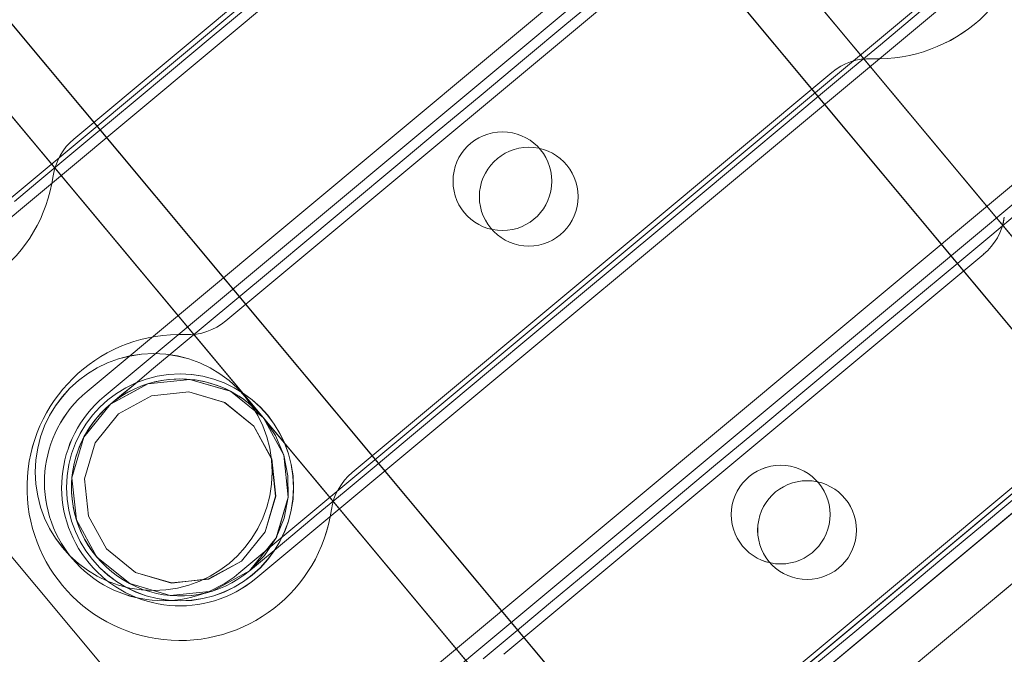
# Model space of a CAD drawing. Header units: millimetres. Extents: x -125266 to 274256, y -711690 to -301689.
# Tile 70 of 256: x -53535 to -53485, y -360797 to -360765. Entities that reach past the tile are written whole.
import ezdxf

# ---------------------------------------------------------------- set-up
doc = ezdxf.new("R2010")
doc.units = ezdxf.units.MM
for name, color, linetype, lineweight in [('AD Wall', 8, 'Continuous', 15), ('ARCH', 7, 'Continuous', 0), ('Equipment', 8, 'Continuous', 0), ('MEPTEK-TEXT1', 7, 'Continuous', 30)]:
    doc.layers.add(name, color=color, linetype=linetype, lineweight=lineweight)
doc.layers.add('Light Equipment', color=8, linetype='Continuous')
doc.styles.get("Standard").update_dxf_attribs({"font": 'ARIALN.TTF'})
pattern_1 = [(22.867872, (419150.544, -703283.92), (-30.845707, 73.1364), [])]

# ---------------------------------------------------------------- blocks, each defined once
blk = doc.blocks.new('A$Cf0359734')
at = {"layer": 'Equipment', "extrusion": (0, 0, -1), "elevation": -15}
for points in [[(-610.078, 1224.798, -3.802846), (-1131.035, 947.449, 3.802846)], [(-563.585, 1106.137, -3.146449), (-1057.949, 842.946, 3.146449)], [(-390.66, 452.473, -2.242091), (-380.479, 457.893, 2.242091)], [(-344.306, 436.764, -2.242091), (-354.487, 431.343, 2.242091)], [(-363.728, 426.424, -2.242091), (-373.909, 421.004, 2.242091)], [(-361.087, 421.965, -0.9995), (-371.681, 416.325, 0.9995)], [(-360.183, 421.88, -0.9995), (-370.777, 416.24, 0.9995)]]:
    blk.add_lwpolyline(points, format="xyb", close=True, dxfattribs=at)
for points in [[(-591.722, 1158.987, -3.538831), (-1086.084, 895.797), (-1091.774, 906.486), (-1091.58, 906.121), (-1086.084, 895.797), (-1084.559, 898.382), (-1083.015, 900.957), (-1081.46, 903.525), (-1079.888, 906.087), (-1078.303, 908.636), (-1076.702, 911.181)], [(-1077.22, 914.233), (-1087.359, 908.836), (-1091.168, 906.808, 3.626728), (-598.019, 1169.352)], [(-597.218, 1169.311, -3.616317), (-1091.58, 906.121), (-1091.532, 906.208), (-1091.475, 906.293), (-1091.426, 906.38), (-1091.369, 906.465), (-1091.32, 906.552), (-1091.272, 906.639), (-1091.215, 906.724), (-1091.168, 906.808), (-598.022, 1169.351)], [(-597.218, 1169.31, -3.616317), (-1091.582, 906.12, 3.616317), (-597.219, 1169.312)], [(-591.722, 1158.988, -3.538831), (-1086.084, 895.795), (-1084.554, 898.384), (-1083.015, 900.956), (-1081.455, 903.526), (-1079.889, 906.086), (-1078.304, 908.635), (-1076.703, 911.179)], [(-599.158, 1041.719, -0.011713), (-984.646, 836.489), (-990.409, 833.326), (-995.883, 829.759), (-1000.962, 825.886), (-1005.713, 821.665), (-1011.224, 815.871), (-1016.164, 809.592), (-1020.378, 803.047), (-1023.979, 796.101), (-1025.529, 792.694), (-1080.437, 895.526, 3.572618), (-594.649, 1154.151, -3.572618), (-1080.436, 895.526, 3.572618), (-594.65, 1154.151, -3.572618), (-1080.31, 895.593), (-1031.842, 804.552), (-1031.857, 804.516), (-1031.842, 804.552)], [(-546.271, 1063.035, -2.890001), (-1031.776, 804.429), (-1025.527, 792.692)], [(-392.1, 455.743), (-391.522, 454.657), (-390.795, 453.292), (-389.929, 451.666), (-388.94, 449.808), (-387.841, 447.743), (-386.651, 445.509), (-385.389, 443.137), (-384.075, 440.67), (-382.728, 438.139), (-381.369, 435.587), (-380.022, 433.057), (-378.709, 430.59), (-377.446, 428.218), (-376.256, 425.984), (-375.157, 423.919), (-374.168, 422.061), (-373.302, 420.435), (-372.575, 419.069), (-371.997, 417.984), (-371.577, 417.195), (-371.324, 416.719), (-371.239, 416.56), (-371.648, 417.558), (-371.858, 418.615), (-371.853, 419.691), (-371.642, 420.749), (-371.227, 421.744), (-370.63, 422.639), (-369.866, 423.4), (-368.969, 423.999, -1), (-363.8, 414.289), (-365.855, 413.671), (-367.989, 413.887), (-369.879, 414.899), (-371.24, 416.56), (-369.88, 414.899), (-367.986, 413.882), (-365.856, 413.671), (-363.8, 414.289), (-362.139, 415.649), (-361.12, 417.537), (-360.911, 419.673), (-361.53, 421.731), (-361.615, 421.889), (-361.869, 422.366), (-362.289, 423.155), (-362.866, 424.24), (-363.594, 425.606), (-364.459, 427.231), (-365.448, 429.09), (-366.548, 431.154), (-367.737, 433.389), (-369, 435.76), (-370.313, 438.228), (-371.66, 440.758), (-373.019, 443.31), (-374.363, 445.835), (-375.68, 448.308), (-376.943, 450.68)]]:
    blk.add_lwpolyline(points, format="xyb", dxfattribs=at)
for points in [[(-289.408, 506.011), (-713.146, 280.42), (-711.737, 277.773), (-713.146, 280.42)], [(-702.911, 282.47), (-704.632, 281.554), (-706.289, 280.672), (-707.814, 279.86), (-709.153, 279.147), (-710.249, 278.564), (-711.064, 278.13), (-711.567, 277.862), (-711.737, 277.772), (-713.146, 280.419), (-711.737, 277.772), (-287.998, 503.363), (-711.737, 277.772), (-711.567, 277.862), (-711.064, 278.13), (-710.249, 278.564), (-709.153, 279.147), (-707.814, 279.86), (-706.289, 280.672), (-704.632, 281.554)], [(-713.144, 280.421), (-712.975, 280.511), (-712.477, 280.776), (-711.657, 281.213), (-710.561, 281.796), (-709.221, 282.51), (-707.697, 283.321), (-706.039, 284.203), (-704.319, 285.12), (-298.237, 501.311), (-704.319, 285.12), (-706.039, 284.203), (-707.697, 283.321), (-709.221, 282.51), (-710.561, 281.796), (-711.657, 281.213), (-712.477, 280.776), (-712.975, 280.511)], [(-296.827, 498.663), (-702.909, 282.471)], [(-696.698, 249.523), (-698.107, 252.171), (-274.369, 477.762), (-698.107, 252.171), (-698.135, 252.224), (-698.214, 252.372), (-698.344, 252.615), (-698.519, 252.944), (-698.733, 253.346), (-698.978, 253.806), (-699.243, 254.304), (-699.516, 254.818), (-699.243, 254.304), (-698.978, 253.806), (-698.733, 253.346), (-698.519, 252.944), (-698.344, 252.615), (-698.214, 252.372), (-698.135, 252.224), (-698.107, 252.171)], [(-698.106, 252.17), (-696.697, 249.522), (-272.959, 475.114), (-696.697, 249.522)], [(-698.105, 252.172), (-697.936, 252.262), (-697.438, 252.527), (-696.617, 252.964), (-695.521, 253.547), (-694.182, 254.26), (-692.657, 255.072), (-691, 255.954), (-689.279, 256.87), (-283.198, 473.062), (-689.279, 256.87), (-691, 255.954), (-692.657, 255.072), (-694.182, 254.26), (-695.521, 253.547), (-696.617, 252.964), (-697.438, 252.527), (-697.936, 252.262)], [(-281.788, 470.414), (-687.87, 254.222)], [(-351.355, 426.579), (-373.445, 468.07)], [(-352.261, 426.666), (-373.879, 467.273)], [(-382.273, 463.371), (-360.184, 421.879)], [(-382.706, 462.572), (-361.087, 421.965)], [(-354.75, 433.471), (-369.621, 461.404)], [(-370.777, 416.239), (-392.866, 457.73)], [(-371.681, 416.326), (-393.3, 456.933)], [(-380.216, 455.767), (-365.345, 427.834)], [(-676.784, 243.922), (-280.767, 454.755)], [(-401.694, 453.031), (-379.605, 411.54)], [(-389.043, 451.064), (-389.18, 451.297), (-389.342, 451.523), (-389.524, 451.725), (-389.722, 451.919), (-389.936, 452.091), (-390.165, 452.24), (-390.41, 452.368), (-390.662, 452.472), (-390.41, 452.368), (-390.165, 452.24), (-389.936, 452.091), (-389.722, 451.919), (-389.524, 451.725), (-389.342, 451.523), (-389.18, 451.297)], [(-402.128, 452.232), (-380.509, 411.625)], [(-374.172, 423.131), (-389.043, 451.064)], [(-390.198, 405.899), (-412.287, 447.391)], [(-399.9, 447.553), (-399.955, 447.286), (-399.985, 447.012), (-399.989, 446.738), (-399.966, 446.465), (-399.916, 446.193), (-399.85, 445.929), (-399.755, 445.673), (-399.636, 445.424), (-399.755, 445.673), (-399.85, 445.929), (-399.916, 446.193), (-399.966, 446.465), (-399.989, 446.738), (-399.985, 447.012), (-399.955, 447.286)], [(-391.103, 405.987), (-412.722, 446.594)], [(-399.637, 445.427), (-384.767, 417.494)], [(-393.593, 412.792), (-408.464, 440.724)], [(-354.488, 431.345), (-354.433, 431.612), (-354.402, 431.886), (-354.399, 432.16), (-354.422, 432.433), (-354.472, 432.705), (-354.537, 432.969), (-354.633, 433.224), (-354.752, 433.474), (-354.633, 433.224), (-354.537, 432.969), (-354.472, 432.705), (-354.422, 432.433), (-354.399, 432.16), (-354.402, 431.886), (-354.433, 431.612)], [(-365.345, 427.832), (-365.205, 427.595), (-365.046, 427.373), (-364.864, 427.171), (-364.666, 426.978), (-364.452, 426.806), (-364.223, 426.656), (-363.978, 426.529), (-363.726, 426.425), (-363.978, 426.529), (-364.223, 426.656), (-364.452, 426.806), (-364.666, 426.978), (-364.864, 427.171), (-365.046, 427.373), (-365.205, 427.595)], [(-371.239, 416.56), (-371.857, 418.616), (-371.646, 420.746), (-370.629, 422.64), (-368.968, 424), (-366.913, 424.618), (-364.78, 424.402), (-362.889, 423.39), (-361.529, 421.729), (-362.269, 422.634), (-362.889, 423.39), (-364.78, 424.402), (-366.891, 424.616), (-366.913, 424.618), (-368.968, 424), (-370.629, 422.64), (-371.646, 420.746), (-371.855, 418.637), (-371.857, 418.616)], [(-362.092, 421.429), (-361.547, 419.613), (-361.737, 417.725), (-362.634, 416.052), (-364.103, 414.855), (-365.916, 414.304), (-367.805, 414.495), (-369.472, 415.394), (-370.035, 416.08), (-370.674, 416.861), (-371.22, 418.677), (-371.035, 420.562), (-370.138, 422.235), (-368.669, 423.432), (-366.856, 423.983), (-364.967, 423.792), (-363.294, 422.896)], [(-370.676, 416.86), (-371.221, 418.676), (-371.031, 420.564), (-370.135, 422.237), (-368.665, 423.434), (-366.852, 423.985), (-364.964, 423.794), (-363.296, 422.895), (-362.094, 421.429), (-361.548, 419.613), (-361.734, 417.727), (-362.63, 416.054), (-364.099, 414.857), (-365.912, 414.306), (-367.801, 414.497), (-369.474, 415.393)], [(-373.909, 421.005), (-373.855, 421.272), (-373.824, 421.546), (-373.82, 421.82), (-373.843, 422.093), (-373.893, 422.366), (-373.959, 422.63), (-374.054, 422.885), (-374.173, 423.134), (-374.054, 422.885), (-373.959, 422.63), (-373.893, 422.366), (-373.843, 422.093), (-373.82, 421.82), (-373.824, 421.546), (-373.855, 421.272)]]:
    blk.add_lwpolyline(points, close=True, dxfattribs=at)
for points in [[(-360.6, 443.397), (-359.287, 440.929), (-358.024, 438.558), (-356.835, 436.323), (-355.736, 434.259), (-354.746, 432.4), (-353.881, 430.775), (-353.154, 429.409)], [(-384.819, 388.347), (-424.07, 462.075)], [(-390.662, 452.474), (-390.662, 452.474)], [(-406.072, 435.17), (-404.809, 432.798), (-403.496, 430.331), (-402.149, 427.8), (-400.79, 425.248), (-399.443, 422.717)], [(-383.88, 416.892), (-384.869, 418.75), (-385.968, 420.815), (-387.158, 423.049), (-388.421, 425.421), (-389.734, 427.888), (-391.081, 430.419), (-392.44, 432.971), (-393.784, 435.496), (-395.101, 437.969), (-396.363, 440.34), (-397.553, 442.575), (-398.649, 444.634), (-399.641, 446.498), (-400.507, 448.123)], [(-389.043, 451.066), (-389.043, 451.066)], [(-417.021, 448.834), (-412.322, 440.008), (-414.969, 438.599), (-412.322, 440.008), (-396.569, 410.418)], [(-399.637, 445.426), (-399.637, 445.426)], [(-354.752, 433.472), (-354.752, 433.472)], [(-354.489, 431.343), (-354.489, 431.343)], [(-365.346, 427.832), (-365.346, 427.832)], [(-363.727, 426.425), (-363.727, 426.425)], [(-374.172, 423.134), (-374.172, 423.134)], [(-361.088, 421.966), (-361.088, 421.966)], [(-360.184, 421.876), (-360.184, 421.876)], [(-373.908, 421.005), (-373.908, 421.005)], [(-384.766, 417.494), (-384.766, 417.494)], [(-370.778, 416.236), (-370.778, 416.236)], [(-371.682, 416.326), (-371.682, 416.326)]]:
    blk.add_lwpolyline(points, dxfattribs=at)
at = {"layer": 'Equipment', "extrusion": (0, 0, -1)}
for centre, radius in [((-375.661, 439.671, -15), 2.502), ((-375.661, 439.671, -15), 2.502), ((-377.195, 439.448, -15), 2.502), ((-377.195, 439.448, -15), 2.502), ((-395.083, 429.332, -15), 2.502), ((-395.083, 429.332, -15), 2.502), ((-396.616, 429.108, -15), 2.502), ((-396.616, 429.108, -15), 2.502), ((-364.854, 419.368, -15), 6), ((-364.854, 419.368, -15), 6), ((-366.382, 419.144, -15), 5.749), ((-366.384, 419.145, -15), 5.75)]:
    blk.add_circle(centre, radius, dxfattribs=at)
for centre, radius, start, end in [((-625.132, 625.132, -15), 625.132, 145.142558, 90.917696), ((-624.647, 624.948, -15), 545.055, 148.86045, 87.1998), ((-624.649, 624.946, -15), 545.055, 148.86045, 87.1998), ((-624.649, 624.946, -15), 545.055, 148.86045, 87.1998), ((-624.649, 624.946, -15), 545.055, 148.86045, 87.1998), ((-624.648, 624.948, -15), 535.053, 147.01591, 89.04434), ((-624.648, 624.948, -15), 535.053, 147.01591, 89.04434), ((-366.385, 419.144, -15), 5.5, 208.0301, 28.0301)]:
    blk.add_arc(centre, radius, start, end, dxfattribs=at)
blk = doc.blocks.new('ARCH')
at = {"layer": 'AD Wall', "lineweight": 0}
h = blk.add_hatch(dxfattribs=at)
h.set_pattern_fill('ANSI31', color=256, scale=25, angle=-22.1321)
h.set_pattern_definition(pattern_1)
edge = h.paths.add_edge_path()
edge.add_arc((-53209.777, -360694.998), 761.132, 66.950176, 372.725314)
edge.add_line((-52467.341, -360527.338), (-52564.885, -360549.366))
edge.add_arc((-53209.777, -360694.998), 661.132, -293.049824, 12.725314, ccw=False)
edge.add_line((-52950.923, -360086.648), (-52911.77, -359994.631))
h = blk.add_hatch(dxfattribs=at)
h.set_pattern_fill('ANSI31', color=256, scale=25, angle=-22.1321)
h.set_pattern_definition(pattern_1)
edge = h.paths.add_edge_path()
edge.add_arc((-53209.777, -360694.998), 761.132, 66.950176, 372.725314)
edge.add_line((-52467.341, -360527.338), (-52564.885, -360549.366))
edge.add_arc((-53209.777, -360694.998), 661.132, -293.049824, 12.725314, ccw=False)
edge.add_line((-52950.923, -360086.648), (-52911.77, -359994.631))
at = {"layer": 'AD Wall', "lineweight": 0, "extrusion": (0, 0, -1)}
for radius in [761.132, 761.132, 661.132, 661.132]:
    blk.add_arc((53209.777, -360694.998, -5.049), radius, 167.274686, 113.049824, dxfattribs=at)
at = {"layer": 'Light Equipment', "lineweight": 0, "extrusion": (0, 0, -1), "elevation": -5.049}
for points in [[(52997.285, -360133.855, -3.802846), (52619.203, -360587.036, 3.802846)], [(53085.056, -360226.257, -3.146449), (52726.274, -360656.304, 3.146449)], [(53491.504, -360766.609, -2.242091), (53498.893, -360757.752, 2.242091)], [(53540.361, -360763.697, -2.242091), (53532.972, -360772.554, 2.242091)], [(53526.265, -360780.592, -2.242091), (53518.877, -360789.448, 2.242091)], [(53531.261, -360783.466, -0.9995), (53523.572, -360792.682, 0.9995)], [(53530.392, -360783.728, -0.9995), (53522.703, -360792.943, 0.9995)]]:
    blk.add_lwpolyline(points, format="xyb", close=True, dxfattribs=at)
for points in [[(52681.566, -360597.53), (52674.208, -360606.349), (52671.443, -360609.663, 3.626728), (53029.343, -360180.672)], [(53030.101, -360180.409, -3.616317), (52671.32, -360610.454), (52671.332, -360610.355), (52671.353, -360610.255), (52671.365, -360610.156), (52671.386, -360610.056), (52671.399, -360609.957), (52671.411, -360609.858), (52671.432, -360609.758), (52671.443, -360609.663), (53029.342, -360180.674)], [(53030.101, -360180.41, -3.616317), (52671.318, -360610.456, 3.616317), (53030.101, -360180.408)], [(53039.081, -360187.901, -3.538831), (52680.301, -360617.948), (52680.744, -360614.974), (52681.2, -360612.012), (52681.677, -360609.043), (52682.163, -360606.082), (52682.671, -360603.124), (52683.196, -360600.164)], [(53039.082, -360187.901, -3.538831), (52680.301, -360617.947), (52671.003, -360610.189), (52671.321, -360610.454), (52680.301, -360617.947), (52680.74, -360614.977), (52681.2, -360612.01), (52681.673, -360609.046), (52682.163, -360606.081), (52682.671, -360603.122), (52683.196, -360600.162)], [(53076.373, -360299.33, -0.011713), (52796.609, -360634.668), (52792.462, -360639.77), (52788.735, -360645.136), (52785.489, -360650.637), (52782.678, -360656.337), (52779.757, -360663.781), (52777.546, -360671.458), (52776.108, -360679.109), (52775.39, -360686.899), (52775.238, -360690.639), (52685.634, -360616.071, 3.572618), (53038.192, -360193.484, -3.572618), (52685.634, -360616.07, 3.572618), (53038.191, -360193.484, -3.572618), (52685.726, -360615.961), (52764.922, -360682.033), (52764.921, -360682.072), (52764.922, -360682.033)], [(53117.333, -360259.66, -2.890001), (52765.029, -360682.122), (52775.24, -360690.64)], [(53488.938, -360764.122), (53489.883, -360764.91), (53491.071, -360765.901), (53492.485, -360767.081), (53494.101, -360768.43), (53495.897, -360769.928), (53497.841, -360771.55), (53499.904, -360773.271), (53502.05, -360775.061), (53504.252, -360776.898), (53506.472, -360778.75), (53508.673, -360780.587), (53510.819, -360782.377), (53512.882, -360784.098), (53514.826, -360785.72), (53516.622, -360787.218), (53518.239, -360788.567), (53519.652, -360789.747), (53520.841, -360790.738), (53521.785, -360791.526), (53522.471, -360792.098), (53522.885, -360792.444), (53523.024, -360792.559), (53522.268, -360791.789), (53521.676, -360790.888), (53521.275, -360789.89), (53521.073, -360788.83), (53521.082, -360787.752), (53521.298, -360786.698), (53521.719, -360785.706), (53522.324, -360784.813, -1), (53530.771, -360791.86), (53529.099, -360793.207), (53527.042, -360793.81), (53524.909, -360793.586), (53523.023, -360792.56), (53524.909, -360793.586), (53527.046, -360793.814), (53529.099, -360793.207), (53530.77, -360791.86), (53531.796, -360789.974), (53532.029, -360787.841), (53531.418, -360785.784), (53530.069, -360784.112), (53529.931, -360783.996), (53529.516, -360783.651), (53528.83, -360783.078), (53527.886, -360782.29), (53526.698, -360781.299), (53525.284, -360780.12), (53523.667, -360778.771), (53521.871, -360777.272), (53519.928, -360775.651), (53517.864, -360773.93), (53515.718, -360772.139), (53513.517, -360770.302), (53511.297, -360768.45), (53509.1, -360766.618), (53506.949, -360764.823), (53504.886, -360763.102)]]:
    blk.add_lwpolyline(points, format="xyb", dxfattribs=at)
for points in [[(53565.125, -360678.869), (53257.599, -361047.479), (53259.902, -361049.401), (53257.599, -361047.479)], [(53266.308, -361041.724), (53265.059, -361043.221), (53263.856, -361044.662), (53262.75, -361045.989), (53261.778, -361047.154), (53260.982, -361048.107), (53260.39, -361048.816), (53260.025, -361049.254), (53259.903, -361049.401), (53257.6, -361047.48), (53259.903, -361049.401), (53567.428, -360680.791), (53259.903, -361049.401), (53260.025, -361049.254), (53260.39, -361048.816), (53260.982, -361048.107), (53261.778, -361047.154), (53262.75, -361045.989), (53263.856, -361044.662), (53265.059, -361043.221)], [(53257.6, -361047.478), (53257.723, -361047.33), (53258.085, -361046.897), (53258.68, -361046.183), (53259.475, -361045.23), (53260.448, -361044.065), (53261.554, -361042.739), (53262.757, -361041.297), (53264.006, -361039.8), (53558.717, -360686.55), (53264.006, -361039.8), (53262.757, -361041.297), (53261.554, -361042.739), (53260.448, -361044.065), (53259.475, -361045.23), (53258.68, -361046.183), (53258.085, -361046.897), (53257.723, -361047.33)], [(53561.021, -360688.471), (53266.309, -361041.722)], [(53284.476, -361069.902), (53282.173, -361067.981), (53589.699, -360699.371), (53282.173, -361067.981), (53282.127, -361067.943), (53281.998, -361067.835), (53281.786, -361067.658), (53281.501, -361067.42), (53281.151, -361067.128), (53280.75, -361066.794), (53280.317, -361066.433), (53279.87, -361066.06), (53280.317, -361066.433), (53280.75, -361066.794), (53281.151, -361067.128), (53281.501, -361067.42), (53281.786, -361067.658), (53281.998, -361067.835), (53282.127, -361067.943), (53282.173, -361067.981)], [(53282.174, -361067.982), (53284.477, -361069.903), (53592.003, -360701.293), (53284.477, -361069.903)], [(53282.174, -361067.979), (53282.297, -361067.832), (53282.659, -361067.399), (53283.254, -361066.685), (53284.05, -361065.732), (53285.022, -361064.567), (53286.128, -361063.24), (53287.331, -361061.799), (53288.58, -361060.302), (53583.291, -360707.051), (53288.58, -361060.302), (53287.331, -361061.799), (53286.128, -361063.24), (53285.022, -361064.567), (53284.05, -361065.732), (53283.254, -361066.685), (53282.659, -361067.399), (53282.297, -361067.832)], [(53585.595, -360708.973), (53290.883, -361062.224)], [(53305.032, -361067.589), (53592.44, -360723.093)], [(53537.668, -360775.787), (53501.575, -360745.675)], [(53536.797, -360776.048), (53501.472, -360746.577)], [(53531.927, -360770.682), (53507.628, -360750.41)], [(53495.167, -360753.354), (53531.26, -360783.466)], [(53495.067, -360754.258), (53530.391, -360783.728)], [(53499.938, -360759.623), (53524.236, -360779.895)], [(53523.573, -360792.682), (53487.48, -360762.57)], [(53522.702, -360792.942), (53487.378, -360763.472)], [(53493.533, -360767.304), (53493.318, -360767.141), (53493.083, -360766.992), (53492.838, -360766.873), (53492.582, -360766.769), (53492.319, -360766.69), (53492.05, -360766.638), (53491.775, -360766.612), (53491.503, -360766.611), (53491.775, -360766.612), (53492.05, -360766.638), (53492.319, -360766.69), (53492.582, -360766.769), (53492.838, -360766.873), (53493.083, -360766.992), (53493.318, -360767.141)], [(53517.831, -360787.577), (53493.533, -360767.305)], [(53481.072, -360770.249), (53517.166, -360800.361)], [(53532.971, -360772.553), (53532.921, -360772.285), (53532.846, -360772.019), (53532.746, -360771.764), (53532.622, -360771.52), (53532.473, -360771.286), (53532.313, -360771.066), (53532.128, -360770.866), (53531.924, -360770.68), (53532.128, -360770.866), (53532.313, -360771.066), (53532.473, -360771.286), (53532.622, -360771.52), (53532.746, -360771.764), (53532.846, -360772.019), (53532.921, -360772.285)], [(53480.972, -360771.153), (53516.296, -360800.623)], [(53484.798, -360774.647), (53484.848, -360774.915), (53484.923, -360775.181), (53485.023, -360775.436), (53485.147, -360775.68), (53485.296, -360775.914), (53485.456, -360776.133), (53485.641, -360776.334), (53485.845, -360776.52), (53485.641, -360776.334), (53485.456, -360776.133), (53485.296, -360775.914), (53485.147, -360775.68), (53485.023, -360775.436), (53484.923, -360775.181), (53484.848, -360774.915)], [(53485.843, -360776.518), (53510.141, -360796.79)], [(53509.478, -360809.577), (53473.385, -360779.465)], [(53524.237, -360779.896), (53524.456, -360780.064), (53524.687, -360780.209), (53524.932, -360780.328), (53525.188, -360780.432), (53525.451, -360780.511), (53525.719, -360780.563), (53525.994, -360780.589), (53526.267, -360780.59), (53525.994, -360780.589), (53525.719, -360780.563), (53525.451, -360780.511), (53525.188, -360780.432), (53524.932, -360780.328), (53524.687, -360780.209), (53524.456, -360780.064)], [(53508.607, -360809.837), (53473.283, -360780.367)], [(53523.024, -360792.559), (53521.677, -360790.888), (53521.069, -360788.835), (53521.298, -360786.698), (53522.324, -360784.812), (53523.995, -360783.465), (53526.053, -360782.861), (53528.185, -360783.086), (53530.071, -360784.112), (53529.045, -360783.553), (53528.185, -360783.086), (53526.053, -360782.861), (53524.016, -360783.458), (53523.995, -360783.465), (53522.324, -360784.812), (53521.298, -360786.698), (53521.069, -360788.835), (53521.67, -360790.867), (53521.677, -360790.888)], [(53523.433, -360792.069), (53522.243, -360790.592), (53521.708, -360788.771), (53521.908, -360786.884), (53522.818, -360785.222), (53524.29, -360784.028), (53526.111, -360783.493), (53527.995, -360783.698), (53529.661, -360784.604), (53530.85, -360786.08), (53531.389, -360787.897), (53531.189, -360789.784), (53530.279, -360791.446), (53528.807, -360792.64), (53526.986, -360793.175), (53525.098, -360792.975)], [(53529.662, -360784.602), (53530.851, -360786.079), (53531.386, -360787.9), (53531.186, -360789.788), (53530.276, -360791.45), (53528.804, -360792.643), (53526.983, -360793.178), (53525.1, -360792.973), (53524.32, -360792.55), (53523.434, -360792.068), (53522.244, -360790.591), (53521.705, -360788.775), (53521.905, -360786.887), (53522.815, -360785.225), (53524.287, -360784.032), (53526.109, -360783.497), (53527.996, -360783.697)], [(53503.736, -360804.471), (53479.438, -360784.199)], [(53518.876, -360789.448), (53518.826, -360789.18), (53518.751, -360788.914), (53518.651, -360788.659), (53518.527, -360788.415), (53518.378, -360788.181), (53518.218, -360787.961), (53518.033, -360787.761), (53517.829, -360787.575), (53518.033, -360787.761), (53518.218, -360787.961), (53518.378, -360788.181), (53518.527, -360788.415), (53518.651, -360788.659), (53518.751, -360788.914), (53518.826, -360789.18)]]:
    blk.add_lwpolyline(points, close=True, dxfattribs=at)
for points in [[(53522.768, -360763.692), (53524.914, -360765.482), (53526.977, -360767.204), (53528.921, -360768.825), (53530.717, -360770.324), (53532.334, -360771.672), (53533.748, -360772.852), (53534.936, -360773.843)], [(53491.502, -360766.609), (53491.502, -360766.609)], [(53493.532, -360767.302), (53493.532, -360767.302)], [(53521.074, -360823.809), (53456.938, -360770.301)], [(53531.924, -360770.681), (53531.924, -360770.681)], [(53483.746, -360788.444), (53485.809, -360790.165), (53487.956, -360791.956), (53490.157, -360793.792), (53492.377, -360795.644), (53494.578, -360797.481)], [(53511.189, -360797.014), (53509.573, -360795.665), (53507.777, -360794.167), (53505.833, -360792.545), (53503.77, -360790.824), (53501.624, -360789.033), (53499.422, -360787.197), (53497.202, -360785.345), (53495.006, -360783.512), (53492.855, -360781.718), (53490.792, -360779.996), (53488.848, -360778.375), (53487.057, -360776.88), (53485.435, -360775.528), (53484.022, -360774.348)], [(53532.97, -360772.554), (53532.97, -360772.554)], [(53485.843, -360776.518), (53485.843, -360776.518)], [(53524.236, -360779.897), (53524.236, -360779.897)], [(53468.456, -360779.911), (53476.134, -360786.316), (53474.213, -360788.619), (53476.134, -360786.316), (53501.874, -360807.791)], [(53526.266, -360780.591), (53526.266, -360780.591)], [(53531.261, -360783.47), (53531.261, -360783.47)], [(53530.39, -360783.727), (53530.39, -360783.727)], [(53517.83, -360787.574), (53517.83, -360787.574)], [(53518.877, -360789.447), (53518.877, -360789.447)], [(53523.573, -360792.685), (53523.573, -360792.685)], [(53522.702, -360792.943), (53522.702, -360792.943)], [(53510.142, -360796.79), (53510.142, -360796.79)]]:
    blk.add_lwpolyline(points, dxfattribs=at)
at = {"layer": 'Light Equipment', "lineweight": 0, "extrusion": (0, 0, -1)}
for centre, radius in [((53510.22, -360772.817, -5.049), 2.502), ((53510.22, -360772.817, -5.049), 2.502), ((53508.884, -360773.601, -5.049), 2.502), ((53508.884, -360773.601, -5.049), 2.502), ((53527.881, -360787.553, -5.049), 6), ((53527.881, -360787.553, -5.049), 6), ((53526.549, -360788.335, -5.049), 5.749), ((53526.547, -360788.336, -5.049), 5.75), ((53496.125, -360789.711, -5.049), 2.502), ((53496.125, -360789.711, -5.049), 2.502), ((53494.789, -360790.496, -5.049), 2.502), ((53494.789, -360790.496, -5.049), 2.502)]:
    blk.add_circle(centre, radius, dxfattribs=at)
for centre, radius, start, end in [((53209.26, -360695.008, -5.049), 625.132, 167.274686, 113.049824), ((53209.779, -360694.995, -5.049), 545.055, 170.99258, 109.33193), ((53209.777, -360694.998, -5.049), 545.055, 170.99258, 109.33193), ((53209.777, -360694.998, -5.049), 545.055, 170.99258, 109.33193), ((53209.777, -360694.998, -5.049), 545.055, 170.99258, 109.33193), ((53209.778, -360694.996, -5.049), 535.053, 169.14804, 111.17647), ((53209.778, -360694.996, -5.049), 535.053, 169.14804, 111.17647), ((53526.547, -360788.336, -5.049), 5.5, 230.1623, 50.1623)]:
    blk.add_arc(centre, radius, start, end, dxfattribs=at)
at = {"layer": 'Equipment', "rotation": 337.8678715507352}
blk.add_blockref('A$Cf0359734', (-54023.845, -361038.564, -9.95), dxfattribs=at)

msp = doc.modelspace()

# ---------------------------------------------------------------- block references
at = {"layer": 'ARCH'}
msp.add_blockref('ARCH', (0, 0), dxfattribs=at)

# ---------------------------------------------------------------- texts
at = {"layer": 'MEPTEK-TEXT1', "char_height": 350, "attachment_point": 1}
for s, insert, width in [('{\\fCalibri|b0|i0|c0|p34;\\H1.28571x;\\C1;GENERAL GUIDELINES-HVAC :\\P\\fArial Narrow|b0|i0|c0|p34;\\H0.88889x;\\C256;\\P\\fCalibri|b0|i0|c0|p34;\\C4;DUCTING :\\H0.875x;\\P\\pi-1050,l1050,t1050;\\C256;1.^IDUCTING SHALL BE IN ACCORDANCE WITH IS 655, GALVANIZED IRON SHEET TO BE USED FOR ALL DUCTING WORKS. THERMAL INSULATION ON DUCTS SHALL BE 19 MM THICK. CLOSED CELL CLASS “O” BS 476 PART 6-7 FM APPROVED NITRILE RUBBER ELASTOMERIC INSULATION THERMAL CONDUCTIVITY 0.033 WATTS PER METER-KELVIN (W/(M.K)) AT 0°C FOR AIR CONDITIONING DUCTING. \\P2.^ITHERMAL INSULATION ON KITCHEN EXHAUST DUCTING SHALL BE 80 MM THICK ALUMINUM FOIL FACED RESIN BONDED FIBRE GLASS WOOL OF DENSITY NOT LESS THAN 48 KG/M3.\\P3.^ITHERMAL INSULATION ON FRESH AIR, SUPPLY AIR AND RETURN AIR SHALL BE 19MM THICK CLOSED CELL ANTI-MICROBIAL CLASS “O” BS 476 AND PART 6 & 7 FM APPROVED NITRILE RUBBER ELASTOMERIC INSULATION THERMAL CONDUCTIVITY 0.033 WATTS PER METER-KELVIN (W/ (M\\fArial|b0|i0|c0|p34;.\\fCalibri|b0|i0|c0|p34;K)) AT 0°C.\\P4.^IAPPROPRIATE NUMBER OF TRAP DOORS SHALL BE PROVIDED IN KITCHEN EXHAUST DUCTING FOR OIL/GREASE CLEANING PURPOSE.\\P5.^IDUCTING INSTALLATION WITH RESPECT TO FRESH AIR INTAKE, KITCHEN EXHAUST OUT FROM LOCATION UP TO LOUVERS AT FAÇADE SHALL BE IN THE SCOPE OF CONCESSIONER INCLUDING AIR WASHER, EXHAUST FAN SECTION DRY SCRUBBER ETC.\\P6.^IEACH AND EVERY KITCHEN EXHAUST HOOD SHOULD BE EQUIPPED WITH UL LISTED, WET CHEMICAL BASED, MECHANICALLY OPERATED, AUTOMATIC FIRE SUPPRESSION SYSTEM. SEPARATE DRAWING TO BE SUBMITTED FOR HOOD SUPPRESSION SYSTEM.\\P7.^ISUPPORTING OF DUCTING TO BE DONE WITH USING ANGLE 50X 50 X 5MM AND TIE ROD OF SIZE MINIMUM 10 MM DIA/ AS PER DUCT SIZE.\\P8.^IPOST COMPLETION OF ONSITE WORK, CONCESSIONAIRE HAS TO SHARE TESTING AND COMMISSIONING REPORT WITH DIAL.\\P9.^IINTEGRATION WITH FIRE ALARM SYSTEM, SO THAT AHU GET SWITCHED OFF IN CASE OF ANY FIRE INCIDENT.\\P10.^IFOR EQUIPMENT PLACEMENT STRUCTURAL DETAILS TO BE APPROVED BY STRUCTURAL CONSULTANT AND SAME TO BE SHARE WITH DIAL.\\P11.^ITRAP DOOR WITH PROPER ACCESS TO BE PROVIDED FOR FILTER AND COPPER COIL CLEANING.\\P12.^IKITCHEN VENTILATION SHALL COMPLY TO NFPA 96 GUIDELINE.}', (-102876.109, -301696.901), 28043.42879), ('{\\fCalibri|b0|i0|c0|p34;\\H1.28571x;\\C1;CHILLED WATER PIPING:-\\H0.77778x;\\P\\pi-1050,l1050,t1050;\\C256;1.^ICHILLED WATER PIPING SHALL BE CONFIRMING TO IS:1239 PART I CLASS ‘C’ HEAVY AND FITTING SHALL BE CONFORMING TO ASTM A-105,3000LBS SOCKET WELD END (UP TO 50MM) & 1S:1239 PART-II HEAVY/ASTM A-234 WPB, GR.B BUTT WELD FITTING ( ABOVE 50NB PIPE SIZE)\\P2.^IPIPING CONNECTION SHOULD BE SOCKET WELDED UP TO 50NB SIZE AND SHALL BE BUTT WELD ABOVE 50NB PIPE SIZE. PIPE FLANGES SHOULD BE CONFIRMING TO ASTM A-105 # 150 SORF AND FLANGE DIMENSION SHOULD BE IN ACCORDANCE WITH ASME/ANSI B 16.5 (150 SORF), FITTING TO FITTING WELDING IS NOT ALLOWED. NOZZLE CONNECTIONS/THREDOLETS/WELDOLETS ARE NOT ALLOWED BY PUNCTURING THE PIPE. ONLY EQUAL/UNEQUAL TEE’S SHALL BE USED FOR BRANCH CONNECTION FROM HEADER. SOCKET WELD END TEE SHOULD BE USED FOR BRANCH CONNECTION (UP-TO -50NB PIPE SIZE) W.R.T TO PRESSURE GAUGE/TEMPERATURE GAUGE/AIR VENT/DRAIN POINT ETC.\\P3.^IPOST INSTALLATION CLEARANCE BY DIAL, CHW PIPING SHALL BE TESTED @15KGF/CM2 HYDROSTATICS PRESSURE FOR 24HRS HOLD TIME AND TESTING SHOULD BE WITNESSED TO DIAL TEAM.\\P4.^ITHERMAL INSULATION ON CHW AND CONDENSATE DRAIN PIPING LINE SHALL BE 25MM THICK. CLOSED CELL ANTI-MICROBIAL CLASS “O” BS 476 AND PART 6 & 7 FM APPROVED NITRILE RUBBER ELASTOMERIC INSULATION THERMAL CONDUCTIVITY 0.033 WATTS PER METER-KELVIN (W/ (M\\fArial|b0|i0|c0|p34;⋅\\fCalibri|b0|i0|c0|p34;K)) AT 0°C.\\P5.^ICONDENSATE DRAIN PIPING SHALL BE COMPLYING TO IS 4985 CLASS 3 UPVC PIPE. SOLVENT CEMENT COMPLYING WITH ASTM D2564 SHALL BE USED FOR JOINTS.\\P6.^IFOR CEILING SUSPENDED CHILLED WATER PIPE:  PIPE SHOULD BE HANGED WITH TIE ROD OF SIZE MINIMUM 10 MM DIA.}', (-102709.024, -319968.004), 24849.35391)]:
    msp.add_mtext(s, dxfattribs=dict(at, insert=insert, width=width))

doc.saveas('drawing.dxf')
